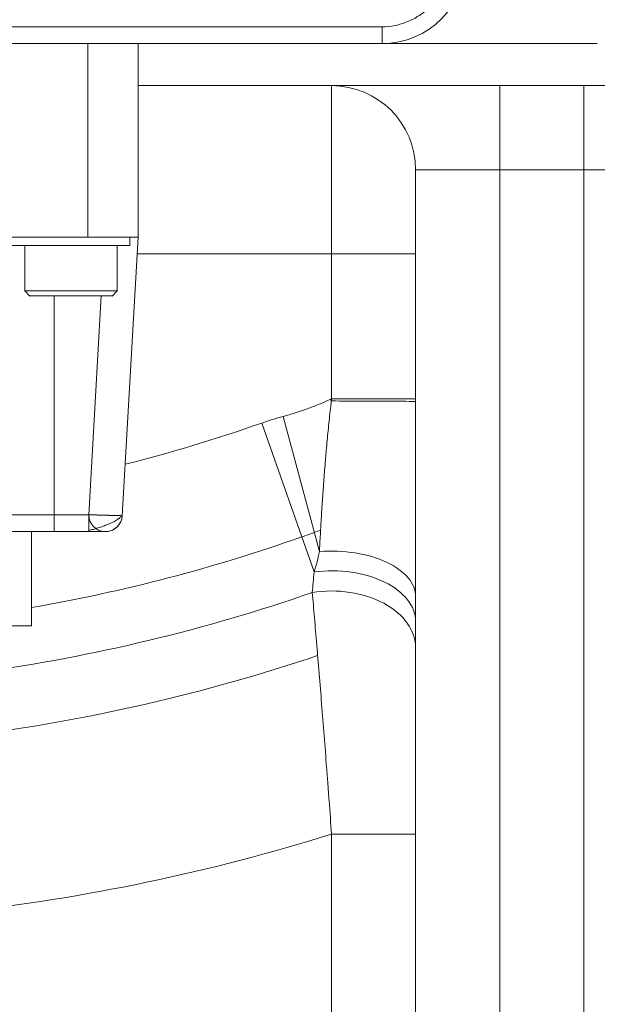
# Model space of a CAD drawing. Header units: millimetres. Extents: x 51337 to 61814, y -21781 to -12277.
# Tile 175 of 256: x 59272 to 59306, y -20836 to -20778. Entities that reach past the tile are written whole.
import ezdxf

# ---------------------------------------------------------------- set-up
doc = ezdxf.new("R2010")
doc.units = ezdxf.units.MM
doc.header["$LTSCALE"] = 0.3175
doc.layers.add('1轮廓实线层', color=7, linetype='Continuous', lineweight=18)

msp = doc.modelspace()

# ---------------------------------------------------------------- linework, layer by layer
at = {"layer": '1轮廓实线层'}
for p, q in [((59293.29339, -20778.97664), (59293.29339, -20777.97664)), ((59293.29339, -20778.97664), (59217.29339, -20778.97664)), ((59217.29339, -20778.97664), (59293.29339, -20778.97664)), ((59275.79339, -20778.97664), (59275.79339, -20790.47664)), ((59278.79339, -20778.97664), (59278.79339, -20790.47664)), ((59278.79339, -20790.47664), (59278.79339, -20778.97664)), ((59293.2934, -20778.97664), (59306.09939, -20778.97664)), ((59307.79339, -20781.47664), (59278.79206, -20781.47664)), ((59290.29339, -20791.47664), (59290.29339, -20781.47664)), ((59300.29339, -20781.47664), (59300.29339, -20786.47664)), ((59305.29339, -20781.47664), (59305.29339, -20786.47664)), ((59295.29339, -20905.97649), (59295.29339, -20786.47664)), ((59295.29339, -20905.97649), (59295.29339, -20786.47664)), ((59295.29339, -20786.47664), (59300.29339, -20786.47664)), ((59300.29339, -20786.47664), (59300.29339, -20905.97649)), ((59305.29339, -20786.47664), (59300.29339, -20786.47664)), ((59305.29339, -20905.97649), (59305.29339, -20786.47664)), ((59306.54339, -20786.47664), (59305.29339, -20786.47664)), ((59275.79339, -20790.47664), (59268.79339, -20790.47664)), ((59272.04339, -20790.97416), (59272.04339, -20793.67664)), ((59277.54339, -20793.67664), (59277.54339, -20790.97416)), ((59278.79339, -20790.47664), (59277.84727, -20807.03369)), ((59278.29339, -20790.97978), (59278.29339, -20790.47539)), ((59290.29339, -20791.47664), (59278.73617, -20791.47664)), ((59290.29339, -20800.08548), (59290.29339, -20791.47664)), ((59295.29339, -20791.47664), (59290.29339, -20791.47664)), ((59277.54339, -20793.67664), (59272.04339, -20793.67664)), ((59272.04339, -20793.67664), (59272.34557, -20793.97882)), ((59277.2412, -20793.97882), (59277.54339, -20793.67664)), ((59273.79339, -20793.9767), (59273.79339, -20806.97664)), ((59275.84727, -20806.97664), (59276.59012, -20793.9767)), ((59290.23089, -20800.11403), (59290.27776, -20800.21674)), ((59295.29339, -20800.08548), (59290.29339, -20800.08548)), ((59286.1385, -20801.52761), (59289.25466, -20810.37255)), ((59287.40908, -20801.1334), (59289.57231, -20809.16724)), ((59273.79339, -20806.97664), (59270.79339, -20806.97664)), ((59273.79339, -20806.97664), (59275.84727, -20806.97664)), ((59273.79339, -20806.97664), (59273.79339, -20807.97664)), ((59275.84727, -20807.97664), (59275.84727, -20806.97664)), ((59272.44339, -20813.57664), (59272.44339, -20807.97664)), ((59275.84727, -20807.97664), (59273.79339, -20807.97664)), ((59273.79339, -20807.97664), (59275.84727, -20807.97664)), ((59290.29339, -20837.65775), (59290.29339, -20825.95477)), ((59295.29339, -20825.95477), (59290.29339, -20825.95477))]:
    msp.add_line(p, q, dxfattribs=at)
for centre, radius, start, end in [((59255.29339, -20713.97664), 117.32051, 300.7584308, 103.5504853), ((59293.29339, -20773.97664), 5, 270, 0), ((59293.29339, -20773.97664), 5, 270, 0), ((59290.29339, -20786.47664), 5, 0, 90), ((59255.29339, -20713.97664), 92.82561, 284.1729196, 289.4078893), ((59276.8489, -20806.97664), 1, 180.002747, 356.2520133), ((59276.8489, -20806.97664), 1, 270, 356.7295121), ((59255.29339, -20713.97664), 100, 289.8601031, 290.0877702), ((59255.29339, -20713.97664), 100, 279.8746794, 289.4078893), ((59255.29339, -20713.97664), 100, 289.4078893, 289.8601031), ((59255.29339, -20713.97664), 103.32342, 277.85269, 289.1259431), ((59255.29339, -20713.97664), 106.96775, 277.2583249, 288.6309652), ((59255.29339, -20713.97664), 117.32051, 276.2413743, 287.3572104)]:
    msp.add_arc(centre, radius, start, end, dxfattribs=at)
for centre, ratio, end_param in [((59290.29339, -20800.25098), 0.00684777, 4.7155136), ((59290.29339, -20811.84519), 0.54124747, 4.85710885), ((59290.29339, -20813.32087), 0.60281404, 4.92165729), ((59290.29339, -20814.90279), 0.67932343, 4.9437518)]:
    msp.add_ellipse(centre, major_axis=(-5, 0), ratio=ratio, start_param=3.14159265, end_param=end_param, dxfattribs=at)
for points, knots in [([(59297.29339, -20773.97664), (59297.29339, -20774.23844), (59297.2676, -20774.50023), (59297.16545, -20775.01377), (59297.08909, -20775.2655), (59296.88872, -20775.74925), (59296.76471, -20775.98124), (59296.47382, -20776.4166), (59296.30693, -20776.61995), (59295.93669, -20776.99019), (59295.73334, -20777.15707), (59295.29799, -20777.44797), (59295.06599, -20777.57197), (59294.58225, -20777.77235), (59294.33052, -20777.84871), (59293.81698, -20777.95086), (59293.55518, -20777.97664), (59293.29339, -20777.97664)], [0, 0, 0, 0, 0.125, 0.125, 0.25, 0.25, 0.375, 0.375, 0.5, 0.5, 0.625, 0.625, 0.75, 0.75, 0.875, 0.875, 1, 1, 1, 1]), ([(59271.29334, -20790.97664), (59271.29344, -20790.97664), (59271.31595, -20790.97664), (59271.40533, -20790.97664), (59271.47214, -20790.97664), (59271.64747, -20790.97664), (59271.75597, -20790.97664), (59272.01051, -20790.97664), (59272.15653, -20790.97664), (59272.48049, -20790.97664), (59272.65842, -20790.97664), (59273.03936, -20790.97664), (59273.24236, -20790.97664), (59273.66563, -20790.97664), (59273.8859, -20790.97664), (59274.33524, -20790.97664), (59274.56431, -20790.97664), (59274.79339, -20790.97664)], [0, 0, 0, 0, 0.125, 0.125, 0.25, 0.25, 0.375, 0.375, 0.5, 0.5, 0.625, 0.625, 0.75, 0.75, 0.875, 0.875, 1, 1, 1, 1]), ([(59274.79339, -20790.97664), (59275.02246, -20790.97664), (59275.25153, -20790.97664), (59275.70087, -20790.97664), (59275.92114, -20790.97664), (59276.34441, -20790.97664), (59276.54741, -20790.97664), (59276.92835, -20790.97664), (59277.10628, -20790.97664), (59277.43024, -20790.97664), (59277.57626, -20790.97664), (59277.8308, -20790.97664), (59277.9393, -20790.97664), (59278.11463, -20790.97664), (59278.18144, -20790.97664), (59278.27036, -20790.97664), (59278.29302, -20790.97664), (59278.29334, -20790.97664)], [0, 0, 0, 0, 0.12516276, 0.12516276, 0.25032553, 0.25032553, 0.37548829, 0.37548829, 0.50065105, 0.50065105, 0.62581382, 0.62581382, 0.75097658, 0.75097658, 0.87613934, 0.87613934, 1, 1, 1, 1]), ([(59275.79339, -20790.47664), (59275.98973, -20790.47664), (59276.18608, -20790.47664), (59276.57123, -20790.47664), (59276.76003, -20790.47664), (59277.12284, -20790.47664), (59277.29684, -20790.47664), (59277.62335, -20790.47664), (59277.77587, -20790.47664), (59278.05355, -20790.47664), (59278.17871, -20790.47664), (59278.39688, -20790.47664), (59278.48988, -20790.47664), (59278.64016, -20790.47664), (59278.69744, -20790.47664), (59278.7736, -20790.47664), (59278.79304, -20790.47664), (59278.79334, -20790.47664)], [0, 0, 0, 0, 0.12518262, 0.12518262, 0.25036525, 0.25036525, 0.37554787, 0.37554787, 0.50073049, 0.50073049, 0.62591312, 0.62591312, 0.75109574, 0.75109574, 0.87627837, 0.87627837, 1, 1, 1, 1]), ([(59272.34334, -20793.97664), (59272.34344, -20793.97664), (59272.35918, -20793.97664), (59272.42174, -20793.97664), (59272.46852, -20793.97664), (59272.59124, -20793.97664), (59272.6672, -20793.97664), (59272.84537, -20793.97664), (59272.94759, -20793.97664), (59273.17436, -20793.97664), (59273.29891, -20793.97664), (59273.56557, -20793.97664), (59273.70766, -20793.97664), (59274.00396, -20793.97664), (59274.15814, -20793.97664), (59274.47268, -20793.97664), (59274.63303, -20793.97664), (59274.79339, -20793.97664)], [0, 0, 0, 0, 0.125, 0.125, 0.25, 0.25, 0.375, 0.375, 0.5, 0.5, 0.625, 0.625, 0.75, 0.75, 0.875, 0.875, 1, 1, 1, 1]), ([(59274.79339, -20793.97664), (59274.95374, -20793.97664), (59275.11409, -20793.97664), (59275.42863, -20793.97664), (59275.58281, -20793.97664), (59275.87911, -20793.97664), (59276.0212, -20793.97664), (59276.28786, -20793.97664), (59276.41241, -20793.97664), (59276.63918, -20793.97664), (59276.7414, -20793.97664), (59276.91957, -20793.97664), (59276.99553, -20793.97664), (59277.11825, -20793.97664), (59277.16503, -20793.97664), (59277.22717, -20793.97664), (59277.24306, -20793.97664), (59277.24334, -20793.97664)], [0, 0, 0, 0, 0.12521308, 0.12521308, 0.25042617, 0.25042617, 0.37563925, 0.37563925, 0.50085234, 0.50085234, 0.62606542, 0.62606542, 0.75127851, 0.75127851, 0.87649159, 0.87649159, 1, 1, 1, 1]), ([(59287.40908, -20801.1334), (59287.65135, -20801.06817), (59287.89168, -20800.99755), (59288.36882, -20800.84657), (59288.60562, -20800.7662), (59289.07584, -20800.59607), (59289.30925, -20800.50631), (59289.77267, -20800.31735), (59290.00267, -20800.21816), (59290.23089, -20800.11403)], [0, 0, 0, 0, 0.25, 0.25, 0.5, 0.5, 0.75, 0.75, 1, 1, 1, 1]), ([(59289.57231, -20809.16724), (59289.57643, -20809.08361), (59289.58063, -20808.99948), (59289.5892, -20808.83022), (59289.59356, -20808.74506), (59289.60688, -20808.48835), (59289.61606, -20808.31587), (59289.64455, -20807.79448), (59289.66482, -20807.44165), (59289.70825, -20806.72594), (59289.73141, -20806.36306), (59289.78105, -20805.62753), (59289.80752, -20805.25488), (59289.86426, -20804.50002), (59289.89453, -20804.11779), (59289.9351, -20803.6341), (59289.94334, -20803.53716), (59289.96007, -20803.34324), (59289.98552, -20803.05215), (59290.01211, -20802.76043), (59290.06688, -20802.17619), (59290.10554, -20801.78563), (59290.18775, -20801.00258), (59290.2313, -20800.61008), (59290.27776, -20800.21674)], [0, 0, 0, 0, 0.03125, 0.03125, 0.0625, 0.0625, 0.125, 0.125, 0.25, 0.25, 0.375, 0.375, 0.5, 0.5, 0.625, 0.625, 0.65625, 0.65625, 0.6875, 0.75, 0.75, 0.875, 0.875, 1, 1, 1, 1]), ([(59275.84727, -20806.97664), (59275.85435, -20806.97684), (59275.86847, -20806.97725), (59275.88961, -20806.97785), (59275.91064, -20806.97845), (59275.93156, -20806.97905), (59275.95237, -20806.97965), (59275.97306, -20806.98025), (59275.99364, -20806.98084), (59276.0141, -20806.98143), (59276.03444, -20806.98201), (59276.05466, -20806.9826), (59276.07475, -20806.98318), (59276.09472, -20806.98375), (59276.11457, -20806.98433), (59276.13428, -20806.9849), (59276.15387, -20806.98547), (59276.17332, -20806.98603), (59276.19264, -20806.98659), (59276.21182, -20806.98715), (59276.23087, -20806.9877), (59276.24979, -20806.98825), (59276.26856, -20806.98879), (59276.2872, -20806.98933), (59276.3057, -20806.98987), (59276.32405, -20806.9904), (59276.34227, -20806.99093), (59276.36034, -20806.99145), (59276.37827, -20806.99197), (59276.39605, -20806.99249), (59276.41369, -20806.993), (59276.43118, -20806.9935), (59276.44852, -20806.99401), (59276.46572, -20806.9945), (59276.48277, -20806.995), (59276.49967, -20806.99549), (59276.51642, -20806.99597), (59276.53302, -20806.99645), (59276.54948, -20806.99692), (59276.56578, -20806.99739), (59276.58194, -20806.99786), (59276.59794, -20806.99832), (59276.61379, -20806.99878), (59276.62949, -20806.99923), (59276.64504, -20806.99968), (59276.66044, -20807.00012), (59276.67569, -20807.00056), (59276.69079, -20807.00099), (59276.70574, -20807.00142), (59276.72053, -20807.00184), (59276.73518, -20807.00226), (59276.74967, -20807.00267), (59276.76401, -20807.00308), (59276.77821, -20807.00349), (59276.79225, -20807.00389), (59276.80614, -20807.00428), (59276.81989, -20807.00468), (59276.83348, -20807.00506), (59276.84693, -20807.00544), (59276.86022, -20807.00582), (59276.87337, -20807.00619), (59276.88637, -20807.00656), (59276.89923, -20807.00693), (59276.91194, -20807.00729), (59276.9245, -20807.00764), (59276.93691, -20807.00799), (59276.94918, -20807.00834), (59276.96131, -20807.00868), (59276.97329, -20807.00902), (59276.98513, -20807.00935), (59276.99682, -20807.00968), (59277.00838, -20807.01001), (59277.01979, -20807.01033), (59277.03106, -20807.01064), (59277.04219, -20807.01096), (59277.05318, -20807.01127), (59277.06404, -20807.01157), (59277.07475, -20807.01187), (59277.08533, -20807.01217), (59277.09578, -20807.01246), (59277.10608, -20807.01275), (59277.11626, -20807.01304), (59277.1263, -20807.01332), (59277.1362, -20807.0136), (59277.14598, -20807.01387), (59277.15562, -20807.01415), (59277.16513, -20807.01441), (59277.17452, -20807.01468), (59277.18377, -20807.01494), (59277.1929, -20807.0152), (59277.2019, -20807.01545), (59277.21078, -20807.0157), (59277.21953, -20807.01595), (59277.22816, -20807.01619), (59277.23667, -20807.01644), (59277.24505, -20807.01667), (59277.25331, -20807.01691), (59277.27009, -20807.01739), (59277.29503, -20807.01811), (59277.32755, -20807.01904), (59277.3591, -20807.01994), (59277.38969, -20807.02082), (59277.4193, -20807.02167), (59277.44793, -20807.02249), (59277.47558, -20807.02328), (59277.50223, -20807.02405), (59277.52788, -20807.02478), (59277.55254, -20807.02548), (59277.57619, -20807.02616), (59277.59883, -20807.0268), (59277.62047, -20807.02742), (59277.6411, -20807.028), (59277.66073, -20807.02856), (59277.67935, -20807.02908), (59277.69696, -20807.02958), (59277.71357, -20807.03004), (59277.72918, -20807.03048), (59277.7438, -20807.03088), (59277.75742, -20807.03126), (59277.77005, -20807.03161), (59277.78171, -20807.03193), (59277.79238, -20807.03222), (59277.80208, -20807.03249), (59277.81082, -20807.03272), (59277.8186, -20807.03293), (59277.82543, -20807.03312), (59277.83133, -20807.03327), (59277.83628, -20807.03341), (59277.84032, -20807.03351), (59277.84344, -20807.03359), (59277.84564, -20807.03365), (59277.84701, -20807.03369), (59277.84717, -20807.03369), (59277.84727, -20807.03369)], [0, 0, 0, 0, 0.00676431, 0.01349591, 0.02019478, 0.02686092, 0.03349435, 0.04009505, 0.04666303, 0.05319828, 0.05970081, 0.06617063, 0.07260771, 0.07901208, 0.08538372, 0.09172264, 0.09802884, 0.10430232, 0.11054307, 0.1167511, 0.12292641, 0.12906899, 0.13517886, 0.141256, 0.14730042, 0.15331211, 0.15929109, 0.16523734, 0.17115087, 0.17703168, 0.18287976, 0.18869512, 0.19447776, 0.20022768, 0.20594488, 0.21162935, 0.2172811, 0.22290013, 0.22848644, 0.23404002, 0.23956089, 0.24504903, 0.25050445, 0.25592715, 0.26131712, 0.26667437, 0.27199891, 0.27729072, 0.2825498, 0.28777617, 0.29296981, 0.29813074, 0.30325894, 0.30835441, 0.31341717, 0.31844721, 0.32344452, 0.32840911, 0.33334099, 0.33824013, 0.34310656, 0.34794027, 0.35274125, 0.35750952, 0.36224506, 0.36694788, 0.37161798, 0.37625536, 0.38086002, 0.38543196, 0.38997117, 0.39447767, 0.39895144, 0.40339249, 0.40780083, 0.41217644, 0.41651933, 0.4208295, 0.42510695, 0.42935168, 0.43356368, 0.43774297, 0.44188954, 0.44600339, 0.45008451, 0.45413292, 0.45814861, 0.46213157, 0.46608182, 0.46999935, 0.47388415, 0.47773624, 0.48155561, 0.48534226, 0.48909618, 0.49281739, 0.49650588, 0.50016165, 0.51541145, 0.53060454, 0.54574091, 0.56082057, 0.57584353, 0.59080979, 0.60571935, 0.62057222, 0.6353684, 0.6501079, 0.66479071, 0.67941685, 0.69398632, 0.70849913, 0.72295526, 0.73735475, 0.75169757, 0.76598375, 0.78021329, 0.79438618, 0.80850244, 0.82256207, 0.83656507, 0.85051146, 0.86440123, 0.87823439, 0.89201094, 0.90573089, 0.91939425, 0.93300102, 0.94655121, 0.96004482, 0.97348185, 0.98686232, 1, 1, 1, 1]), ([(59275.84727, -20807.90776), (59275.93238, -20807.88897), (59276.11084, -20807.84543), (59276.40518, -20807.76058), (59276.71039, -20807.65912), (59277.01037, -20807.54426), (59277.2867, -20807.4202), (59277.52269, -20807.29095), (59277.70447, -20807.15991), (59277.77955, -20807.07482), (59277.80601, -20807.03251)], [0, 0, 0, 0, 0.1089471, 0.2233335, 0.3431175, 0.46788658, 0.59683969, 0.72898895, 0.86349356, 1, 1, 1, 1]), ([(59270.21273, -20807.97664), (59270.28824, -20807.97664), (59270.37339, -20807.97664), (59270.61295, -20807.97664), (59270.77984, -20807.97664), (59271.15008, -20807.97664), (59271.35343, -20807.97664), (59271.78878, -20807.97664), (59272.02078, -20807.97664), (59272.50452, -20807.97664), (59272.75625, -20807.97664), (59273.26979, -20807.97664), (59273.53159, -20807.97664), (59273.79339, -20807.97664)], [0, 0, 0, 0, 0.11459151, 0.11459151, 0.29167321, 0.29167321, 0.46875491, 0.46875491, 0.6458366, 0.6458366, 0.8229183, 0.8229183, 1, 1, 1, 1]), ([(59275.84727, -20807.97664), (59275.8558, -20807.97664), (59275.87842, -20807.97664), (59275.9205, -20807.97664), (59275.97865, -20807.97664), (59276.0521, -20807.97664), (59276.13958, -20807.97664), (59276.23999, -20807.97664), (59276.34071, -20807.97664), (59276.43069, -20807.97664), (59276.50153, -20807.97663), (59276.55542, -20807.97663), (59276.60437, -20807.97663), (59276.65745, -20807.97664), (59276.71914, -20807.97664), (59276.77509, -20807.97664), (59276.81459, -20807.97664), (59276.83615, -20807.97664), (59276.84551, -20807.97664), (59276.84844, -20807.97664), (59276.84878, -20807.97664), (59276.8489, -20807.97664)], [0, 0, 0, 0, 0.01630429, 0.04317598, 0.08040604, 0.12777655, 0.18511147, 0.25231602, 0.33095727, 0.3989, 0.45631045, 0.50325301, 0.53957334, 0.59316338, 0.66407327, 0.75251228, 0.83253899, 0.89759788, 0.94744841, 0.98171086, 1, 1, 1, 1]), ([(59289.25466, -20810.37255), (59289.31808, -20810.17608), (59289.37555, -20809.97775), (59289.48075, -20809.57628), (59289.52849, -20809.37314), (59289.57231, -20809.16724)], [0, 0, 0, 0, 0.5, 0.5, 1, 1, 1, 1]), ([(59290.29339, -20825.95477), (59290.24502, -20825.2904), (59290.19621, -20824.6282), (59290.13465, -20823.80314), (59290.11614, -20823.55582), (59290.09756, -20823.30881), (59290.08516, -20823.1442), (59290.07896, -20823.06191), (59290.04795, -20822.65141), (59290.02317, -20822.32541), (59289.94891, -20821.35448), (59289.85013, -20820.07872), (59289.75188, -20818.83993), (59289.65398, -20817.61982), (59289.60519, -20817.0191), (59289.55058, -20816.35421), (59289.54451, -20816.28045), (59289.53241, -20816.13359), (59289.51431, -20815.91417), (59289.47239, -20815.40827), (59289.43702, -20814.98501), (59289.36705, -20814.1522), (59289.32143, -20813.61525), (59289.2324, -20812.57808), (59289.189, -20812.07787), (59289.14686, -20811.59668)], [0, 0, 0, 0, 0.125, 0.125, 0.15625, 0.171875, 0.171875, 0.1875, 0.1875, 0.25, 0.25, 0.375, 0.5, 0.5, 0.625, 0.625, 0.640625, 0.640625, 0.65625, 0.6875, 0.75, 0.75, 0.875, 0.875, 1, 1, 1, 1]), ([(59268.94339, -20813.57664), (59269.17246, -20813.57664), (59269.40153, -20813.57664), (59269.85087, -20813.57664), (59270.07114, -20813.57664), (59270.49441, -20813.57664), (59270.69741, -20813.57664), (59271.07835, -20813.57664), (59271.25628, -20813.57664), (59271.58024, -20813.57664), (59271.72626, -20813.57664), (59271.9808, -20813.57664), (59272.0893, -20813.57664), (59272.26463, -20813.57664), (59272.33144, -20813.57664), (59272.42036, -20813.57664), (59272.44302, -20813.57664), (59272.44334, -20813.57664)], [0, 0, 0, 0, 0.12516276, 0.12516276, 0.25032553, 0.25032553, 0.37548829, 0.37548829, 0.50065105, 0.50065105, 0.62581382, 0.62581382, 0.75097658, 0.75097658, 0.87613934, 0.87613934, 1, 1, 1, 1])]:
    msp.add_open_spline(points, degree=3, knots=knots, dxfattribs=at)
for points in [[(59293.29339, -20777.97664), (59283.90226, -20777.97664), (59274.51113, -20777.97664), (59265.12001, -20777.97664)], [(59290.23089, -20800.11403), (59290.25173, -20800.10452), (59290.27256, -20800.095), (59290.29339, -20800.08548)], [(59290.27776, -20800.21674), (59290.28296, -20800.17299), (59290.28817, -20800.12923), (59290.29339, -20800.08548)], [(59286.1385, -20801.52761), (59286.55705, -20801.38016), (59286.98058, -20801.24878), (59287.40908, -20801.1334)], [(59289.14686, -20811.59668), (59289.18091, -20811.20515), (59289.21682, -20810.79695), (59289.25466, -20810.37255)]]:
    msp.add_open_spline(points, degree=3, dxfattribs=at)

doc.saveas('drawing.dxf')
